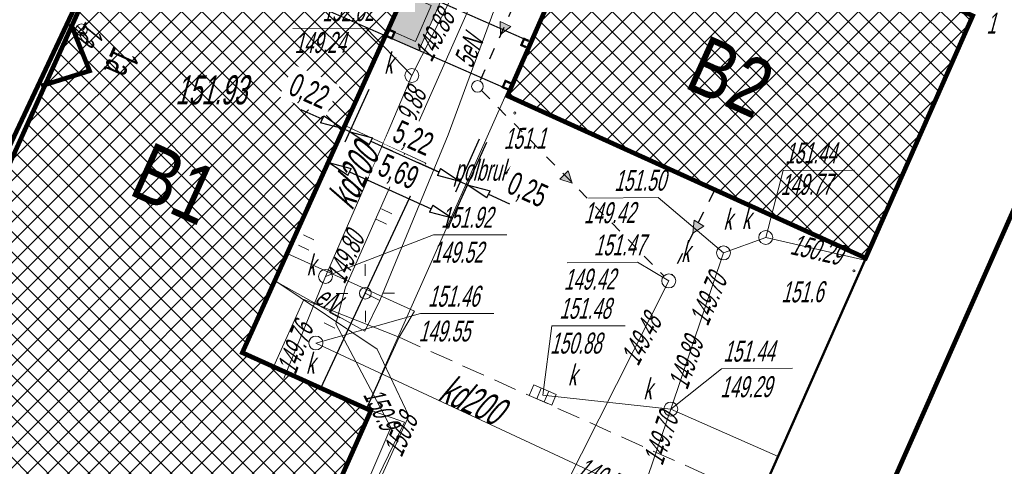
# Model space of a CAD drawing. Header units: metres. Extents: x 7519119 to 7519315, y 5970991 to 5971152.
# Tile 4 of 8: x 7519173 to 7519216, y 5971072 to 5971091. Entities that reach past the tile are written whole.
import ezdxf
from ezdxf.enums import TextEntityAlignment as Align

# ---------------------------------------------------------------- set-up
doc = ezdxf.new("R2010")
doc.units = ezdxf.units.M
doc.header["$MEASUREMENT"] = 0
for name, pattern in [('1', [0]), ('1_EGBU_A', [0]), ('4', [2.5, 1.5, -1]), ('DUL', [1, 0.5, -0.5]), ('KOU', [1.5, 1, -0.5])]:
    doc.linetypes.add(name, pattern=pattern)
doc.layers.get('0').update_dxf_attribs({"color": 250, "linetype": 'CONTINUOUS', "lineweight": 100})
doc.layers.get('Defpoints').update_dxf_attribs({"color": 6, "linetype": 'CONTINUOUS'})
for name, color, linetype, lineweight in [('A_BUDYNEK', 7, 'CONTINUOUS', 0), ('A_KRAWEZNIK', 9, 'CONTINUOUS', 0), ('A_OPIS', 130, 'CONTINUOUS', 0), ('A_WYMIAR', 152, 'CONTINUOUS', 0), ('EADTD_T_0', 214, 'CONTINUOUS', 25), ('EADTD_T_0_a', 255, 'CONTINUOUS', 18), ('EAPADR_T_0', 214, 'CONTINUOUS', 18), ('EBPPP_T_0', 255, 'CONTINUOUS', 25), ('EBUTN_T_1', 1, 'CONTINUOUS', 0), ('EDZPD_L_0', 230, '1', 18), ('EGBB_L_0', 34, '1_EGBU_A', 50), ('EGBB_L_1', 255, '1_EGBU_A', 50), ('K-kanalizacja sanitarna', 42, 'CONTINUOUS', 50), ('SDROK_T_1', 255, 'CONTINUOUS', 18), ('SDRPK_L_0', 7, '1', 25), ('SDRPK_L_1', 255, '4', 18), ('SDRPK_L_3', 7, '1', 25), ('SZZPZ_T_2', 3, 'CONTINUOUS', 18), ('UEEOC_T_9', 1, 'CONTINUOUS', 18), ('UEEOO_T_9', 1, 'CONTINUOUS', 25), ('UEEOOA_T_5', 1, 'CONTINUOUS', 25), ('UEEPAA_T_5', 135, 'CONTINUOUS', 18), ('UEEPOA_L_5', 1, '1', 18), ('UEEPON_L_9', 1, '1', 18), ('UKKOA_T_0', 15, 'CONTINUOUS', 18), ('UKKOA_T_2', 15, 'CONTINUOUS', 18), ('UKKOC_T_0', 15, 'CONTINUOUS', 18), ('UKKOC_T_2', 15, 'CONTINUOUS', 18), ('UKKOO_T_0', 15, 'CONTINUOUS', 25), ('UKKPA_T_0', 15, 'CONTINUOUS', 18), ('UKKPA_T_1', 15, 'CONTINUOUS', 18), ('UKKPA_T_5', 15, 'CONTINUOUS', 18), ('UKKPOD_L_0', 15, '1', 18), ('UKKPOD_L_1', 15, '1', 18), ('UKKPOR_L_1', 15, '1', 18), ('WUKOS_T_1', 25, 'CONTINUOUS', 18), ('WWROH_T_4', 25, 'CONTINUOUS', 18)]:
    doc.layers.add(name, color=color, linetype=linetype, lineweight=lineweight)
doc.layers.add('A_KRESKOWANIE', color=7, linetype='CONTINUOUS', lineweight=0, true_color=0xffffff)
doc.styles.add('ARIAL_CE', font='arial.ttf', dxfattribs={"width": 0.8})
doc.styles.get("Standard").update_dxf_attribs({"font": 'ARIALN.TTF', "width": 0.75})
doc.dimstyles.new('Kopia ISO-25', dxfattribs={"dimtxt": 1, "dimasz": 1, "dimexe": 0.5, "dimexo": 0.625, "dimgap": 0.2, "dimtad": 1, "dimtxsty": 'Standard', "dimblk": 'CLOSEDBLANK', "dimcen": 2.5, "dimadec": 0, "dimazin": 0, "dimtfac": 1, "dimtmove": 0, "dimatfit": 3, "dimldrblk": 'CLOSEDBLANK', "dimfxl": 2, "dimfxlon": 1, "dimtfill": 1, "dimarcsym": 0})
pattern_1 = [(45, (0, 0), (-0.44194173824, 0.44194173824), []), (135, (0, 0), (-0.44194173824, -0.44194173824), [])]

# ---------------------------------------------------------------- blocks, each defined once
blk = doc.blocks.new('1_PADR')
at = {"linetype": 'Continuous'}
for p, q in [((-0.17675, -0.17675), (0.17675, 0.17675)), ((0.17675, -0.17675), (-0.17675, 0.17675))]:
    blk.add_line(p, q, dxfattribs=at)
blk.add_circle((0, 0), 0.25, dxfattribs=at)
blk = doc.blocks.new('TRA')
at = {"linetype": 'Continuous'}
for p, q in [((-2.75, 1.37695), (-2.75, 0.87695)), ((-2.25, 1.37695), (-2.25, 0.87695)), ((2.25, 1.37695), (2.25, 0.87695)), ((2.75, 1.37695), (2.75, 0.87695)), ((-0.25, -1.12305), (-0.25, -1.62305)), ((0.25, -1.12305), (0.25, -1.62305))]:
    blk.add_line(p, q, dxfattribs=at)
blk = doc.blocks.new('WSP')
at = {"linetype": 'Continuous'}
blk.add_circle((0, 0), 0.045, dxfattribs=at)
blk = doc.blocks.new('LAT')
at = {"linetype": 'Continuous'}
for p, q in [((0, 0.75), (0, 1.25)), ((-1.25, 0), (-0.75, 0)), ((0.75, 0), (1.25, 0)), ((0, -0.75), (0, -1.25))]:
    blk.add_line(p, q, dxfattribs=at)
blk = doc.blocks.new('SLU')
at = {"linetype": 'Continuous'}
blk.add_circle((0, 0), 0.25, dxfattribs=at)
blk = doc.blocks.new('WLZ')
at = {"linetype": 'Continuous'}
blk.add_circle((0, 0), 0.3, dxfattribs=at)
blk = doc.blocks.new('KRA')
at = {"linetype": 'Continuous'}
for p, q in [((-0.525, -0.25), (-0.525, 0.25)), ((-0.525, 0.25), (0.525, 0.25)), ((-0.175, -0.25), (-0.175, 0.25)), ((0.175, -0.25), (0.175, 0.25)), ((0.525, 0.25), (0.525, -0.25)), ((0.525, -0.25), (-0.525, -0.25))]:
    blk.add_line(p, q, dxfattribs=at)
blk = doc.blocks.new('MAPA_ZWIK')
at = {"layer": 'EDZPD_L_0', "linetype": '1'}
for p, q in [((-3.153, 7.213), (-7.763, -3.127)), ((-7.763, -3.127), (-10.993, -10.377)), ((-10.993, -10.377), (-13.213, -15.347))]:
    blk.add_line(p, q, dxfattribs=at)
at = {"layer": 'EGBB_L_0', "linetype": '1_EGBU_A'}
for p, q in [((-13.596, -16.762), (-19.133, -14.264)), ((-18.616, -28.072), (-13.596, -16.762))]:
    blk.add_line(p, q, dxfattribs=at)
at = {"layer": 'EGBB_L_1', "linetype": '1_EGBU_A'}
for p, q in [((-35.547, -20.285), (-20.629, 12.774)), ((-9.252, 7.634), (-19.133, -14.264)), ((-7.713, -3.197), (-3.163, 7.153)), ((12.327, 0.25), (7.715, -10.188)), ((7.715, -10.188), (-7.713, -3.197)), ((7.715, -10.188), (1.108, -25.142))]:
    blk.add_line(p, q, dxfattribs=at)
at = {"layer": 'SDRPK_L_0', "linetype": '1', "lineweight": 20}
for p, q in [((-14.715, -4.473), (-11.226, -6.102)), ((-17.206, -9.993), (-11.723, -12.477)), ((-16.483, -11.967), (-17.793, -14.868)), ((-12.383, -13.597), (-16.483, -11.967)), ((-11.723, -12.477), (-12.383, -13.597)), ((-13.179, -15.342), (-12.383, -13.597)), ((-13.787, -16.676), (-12.153, -17.257)), ((-12.153, -17.257), (-17.653, -28.657))]:
    blk.add_line(p, q, dxfattribs=at)
at = {"layer": 'SDRPK_L_1', "linetype": 'KOU', "lineweight": 18}
blk.add_line((-12.383, -13.597), (3.137, -20.55), dxfattribs=at)
at = {"layer": 'SDRPK_L_3', "linetype": '1'}
for p, q in [((-15.752, -15.79), (-11.226, -6.102)), ((-13.787, -16.676), (-13.179, -15.342))]:
    blk.add_line(p, q, dxfattribs=at)
at = {"layer": 'UEEPOA_L_5', "linetype": '1'}
for p, q in [((-10.273, -4.88), (-7.427, 2.831)), ((-13.203, -12.011), (-10.273, -4.88)), ((-13.203, -12.011), (-13.835, -11.706))]:
    blk.add_line(p, q, dxfattribs=at)
at = {"layer": 'UEEPON_L_9', "linetype": '1', "lineweight": 18}
for p, q in [((-14.683, -11.447), (-5.723, 8.823)), ((-17.736, -11.169), (-13.853, -13.337)), ((-13.323, -14.117), (-17.73, -11.155)), ((-15.103, -13.017), (-14.683, -11.447)), ((-13.853, -13.337), (-13.203, -12.011)), ((-12.733, -17.487), (-15.103, -13.017)), ((-11.963, -16.977), (-13.323, -14.117)), ((-17.123, -28.367), (-11.963, -16.977)), ((-13.913, -20.227), (-12.733, -17.487))]:
    blk.add_line(p, q, dxfattribs=at)
at = {"layer": 'UKKOA_T_0', "linetype": 'Continuous'}
for p, q in [((-16.956, -0.301), (-13.797, -0.279)), ((-11.831, -2.321), (-13.797, -0.279)), ((3.41, -9.304), (4.165, -6.416)), ((4.165, -6.416), (7.227, -6.394)), ((-4.221, -7.605), (-1.224, -7.584)), ((1.594, -9.967), (-1.224, -7.584)), ((-15.553, -10.977), (-10.898, -9.185)), ((-10.898, -9.185), (-7.739, -9.185)), ((-15.963, -13.847), (-11.46, -12.581)), ((-11.46, -12.581), (-8.301, -12.581)), ((-6.193, -16.087), (-5.8, -13.102)), ((-5.8, -13.102), (-2.641, -13.102)), ((-0.678, -16.693), (1.503, -14.955)), ((1.503, -14.955), (4.565, -14.933))]:
    blk.add_line(p, q, dxfattribs=at)
at = {"layer": 'UKKOA_T_2', "linetype": 'Continuous'}
for p in [(-5.136, -10.386), (-0.767, -11.173)]:
    blk.add_line(p, (-2.107, -10.365), dxfattribs=at)
at = {"layer": 'UKKPOD_L_0', "linetype": '1', "lineweight": 18}
for p, q in [((-1.933, -20.387), (-15.963, -13.847)), ((-6.193, -16.087), (-0.678, -16.693)), ((-1.933, -20.387), (-0.678, -16.693)), ((-0.678, -16.693), (3.939, -18.734))]:
    blk.add_line(p, q, dxfattribs=at)
at = {"layer": 'UKKPOD_L_1', "linetype": '1'}
for p, q in [((-7.806, 5.588), (-11.831, -2.321)), ((-11.831, -2.321), (-13.365, -5.952)), ((-15.553, -10.977), (-13.365, -5.952)), ((1.594, -9.967), (3.41, -9.304)), ((3.41, -9.304), (7.674, -10.28)), ((-0.678, -16.693), (1.594, -9.967)), ((-17.351, -15.379), (-15.553, -10.977))]:
    blk.add_line(p, q, dxfattribs=at)
at = {"layer": 'UKKPOR_L_1', "linetype": '1'}
blk.add_line((-8.026, -25.536), (-0.767, -11.173), dxfattribs=at)
at = {"layer": 'EAPADR_T_0'}
blk.add_blockref('1_PADR', (-26.062, -0.353), dxfattribs=at)
at = {"layer": 'SZZPZ_T_2', "rotation": 243.4092036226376}
blk.add_blockref('TRA', (-15.155, -10.13), dxfattribs=at)
at = {"layer": 'UEEPAA_T_5', "rotation": 0.4052660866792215}
for name in ['LAT', 'SLU']:
    blk.add_blockref(name, (-13.835, -11.706), dxfattribs=at)
at = {"layer": 'UKKPA_T_0'}
for p in [(-15.553, -10.977), (-15.963, -13.847)]:
    blk.add_blockref('WLZ', p, dxfattribs=at)
at = {"layer": 'UKKPA_T_0', "rotation": 337.0330773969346}
blk.add_blockref('KRA', (-6.193, -16.087), dxfattribs=at)
at = {"layer": 'UKKPA_T_1', "rotation": 90.40508417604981}
for p in [(-11.831, -2.321), (3.41, -9.304), (1.594, -9.967), (-0.678, -16.693)]:
    blk.add_blockref('WLZ', p, dxfattribs=at)
at = {"layer": 'UKKPA_T_5', "rotation": 90.40508417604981}
blk.add_blockref('WLZ', (-0.767, -11.173), dxfattribs=at)
at = {"layer": 'WUKOS_T_1'}
for p in [(-7.399, -3.94), (7.21, -10.737)]:
    blk.add_blockref('WSP', p, dxfattribs=at)
at = {"layer": 'EADTD_T_0', "width": 0.7}
blk.add_text('1a', height=1.25, rotation=245.7386, dxfattribs=at).set_placement((-24.663, -1.023))
at = {"layer": 'EADTD_T_0_a', "oblique": 15, "width": 0.7}
blk.add_text('1a', height=1, rotation=245.7386, dxfattribs=at).set_placement((-26.062, -0.353), align=Align.CENTER)
at = {"layer": 'EBPPP_T_0', "oblique": 15, "width": 0.7}
blk.add_text('151.93', height=1.25, dxfattribs=at).set_placement((-20.487, -2.942), align=Align.MIDDLE)
at = {"layer": 'EBUTN_T_1', "oblique": 15, "width": 0.7}
blk.add_text('1', height=0.9, dxfattribs=at).set_placement((13.117, -0.073), align=Align.MIDDLE)
at = {"layer": 'SDROK_T_1', "oblique": 15, "width": 0.7}
blk.add_text('polbruk', height=0.9, rotation=359.731, dxfattribs=at).set_placement((-10.012, -6.845))
at = {"layer": 'UEEOC_T_9', "oblique": 15, "width": 0.7}
for s, rotation, p in [('150.9', 296.6928, (-12.733, -17.487)), ('150.8', 66.3099, (-11.963, -16.977))]:
    blk.add_text(s, height=0.9, rotation=rotation, dxfattribs=at).set_placement(p, align=Align.MIDDLE_RIGHT)
at = {"layer": 'UEEOO_T_9', "oblique": 15, "width": 0.7}
blk.add_text('eN', height=0.9, rotation=327.9658, dxfattribs=at).set_placement((-15.674, -12.321), align=Align.CENTER)
at = {"layer": 'UEEOOA_T_5', "oblique": 15, "width": 0.7}
blk.add_text('5eN', height=0.9, rotation=67.8151, dxfattribs=at).set_placement((-9.395, -1.275), align=Align.MIDDLE)
at = {"layer": 'UKKOA_T_0', "oblique": 15, "width": 0.7}
for s, p in [('152.02', (-13.477, 0.023)), ('151.50', (-0.905, -7.281))]:
    blk.add_text(s, height=0.9, rotation=0.405, dxfattribs=at).set_placement(p, align=Align.RIGHT)
for s, p in [('149.24', (-16.891, -0.46)), ('149.77', (4.045, -6.57)), ('149.42', (-4.432, -7.793)), ('149.29', (1.445, -15.291))]:
    blk.add_text(s, height=0.9, rotation=0.4053, dxfattribs=at).set_placement(p, align=Align.TOP_LEFT)
for s, rotation, p in [('k', 0.4053, (-13.022, -2.239)), ('151.44', 0.405, (4.244, -6.115)), ('k', 0.4053, (1.587, -8.967)), ('k', 0.4053, (2.387, -8.931)), ('151.44', 0.405, (1.581, -14.654)), ('k', 0.4053, (-1.861, -16.272))]:
    blk.add_text(s, height=0.9, rotation=rotation, dxfattribs=at).set_placement(p)
for s, p in [('151.92', (-10.577, -7.985)), ('149.52', (-10.979, -9.485)), ('151.46', (-11.139, -11.381)), ('151.48', (-5.478, -11.902)), ('149.55', (-11.541, -12.881)), ('150.88', (-5.88, -13.402))]:
    blk.add_text(s, height=0.9, dxfattribs=at).set_placement(p, align=Align.TOP_LEFT)
for p in [(-16, -10.928), (-4.748, -15.675)]:
    blk.add_text('k', height=0.9, dxfattribs=at).set_placement(p, align=Align.RIGHT)
blk.add_text('k', height=0.9, dxfattribs=at).set_placement((-16.39, -15.163))
at = {"layer": 'UKKOA_T_2', "oblique": 15, "width": 0.7}
blk.add_text('151.47', height=0.9, rotation=0.405, dxfattribs=at).set_placement((-1.787, -10.062), align=Align.RIGHT)
blk.add_text('k', height=0.9, rotation=0.4053, dxfattribs=at).set_placement((-0.233, -10.36))
blk.add_text('149.42', height=0.9, rotation=0.4053, dxfattribs=at).set_placement((-5.293, -10.655), align=Align.TOP_LEFT)
at = {"layer": 'UKKOC_T_0', "oblique": 15, "width": 0.7}
for s, rotation, p in [('149.88', 61.7851, (-10.863, -0.594)), ('150.29', 346.9953, (5.604, -9.818)), ('149.70', 67.005, (0.928, -11.962)), ('149.76', 68.9851, (-16.868, -14.058)), ('149.89', 70.8751, (-0.032, -14.709))]:
    blk.add_text(s, height=0.9, rotation=rotation, dxfattribs=at).set_placement(p, align=Align.MIDDLE)
blk.add_text('149.88', height=0.9, rotation=68.9157, dxfattribs=at).set_placement((-12.023, -2.777), align=Align.TOP_RIGHT)
blk.add_text('149.80', height=0.9, rotation=66.2, dxfattribs=at).set_placement((-15.553, -10.977), align=Align.TOP_LEFT)
for s, rotation, p in [('149.70', 71.2354, (-0.757, -16.926)), ('149.52', 335.01, (-2.647, -20.055))]:
    blk.add_text(s, height=0.9, rotation=rotation, dxfattribs=at).set_placement(p, align=Align.MIDDLE_RIGHT)
at = {"layer": 'UKKOC_T_2', "oblique": 15, "width": 0.7}
blk.add_text('149.48', height=0.9, rotation=61.605, dxfattribs=at).set_placement((-1.96, -13.692), align=Align.MIDDLE)
at = {"layer": 'UKKOO_T_0', "oblique": 15, "width": 0.7}
for rotation, p in [(63.96, (-13.795, -6.938)), (335.0077, (-9.507, -16.857))]:
    blk.add_text('kd200', height=1.25, rotation=rotation, dxfattribs=at).set_placement(p, align=Align.CENTER)
at = {"layer": 'WWROH_T_4', "oblique": 15, "width": 0.7}
for s, p in [('151.1', (-7.868, -5.483)), ('151.6', (4.08, -12.099))]:
    blk.add_text(s, height=0.9, rotation=0.4053, dxfattribs=at).set_placement(p)
blk = doc.blocks.new('ROZBUDOWA')
at = {"layer": 'A_KRESKOWANIE', "linetype": 'Continuous', "true_color": 0x999999}
h = blk.add_hatch(color=253, dxfattribs=at)
h.dxf.hatch_style = 1
h.paths.add_polyline_path([(-0.29, 5.443), (-0.29, 5.663), (-1.98, 5.663), (-1.98, 4.463), (-0.29, 4.463)])
h = blk.add_hatch(color=253, dxfattribs=at)
h.dxf.hatch_style = 1
h.paths.add_polyline_path([(-1.98, 5.443), (-2.28, 5.443), (-2.28, 4.163), (0.01, 4.163), (0.01, 5.443), (-0.29, 5.443), (-0.29, 4.463), (-1.98, 4.463)])
at = {"layer": 'A_BUDYNEK', "const_width": 0.1}
for points in [[(-2.27, 5.663), (-2.27, 5.443), (-1.98, 5.443), (-1.98, 5.663)], [(-0.29, 5.663), (-0.29, 5.443), (0, 5.443), (0, 5.663)], [(-2.27, -0.022), (-2.27, 0.223), (-1.98, 0.223), (-1.98, -0.019)], [(-0.29, -0.003), (-0.29, 0.223), (0, 0.223), (0, 0)]]:
    blk.add_lwpolyline(points, dxfattribs=at)
at = {"layer": 'A_KRAWEZNIK'}
for points in [[(0.01, 5.443), (0.01, 4.163), (-2.28, 4.163), (-2.28, 5.663)], [(-0.29, 5.443), (-0.29, 4.463), (-1.98, 4.463), (-1.98, 5.663)], [(-1.98, 5.663), (-0.29, 5.663)]]:
    blk.add_lwpolyline(points, dxfattribs=at)
blk = doc.blocks.new('_ClosedBlank')
at = {"color": 0, "linetype": 'ByBlock', "lineweight": -2}
for p, q in [((-1, 0.167), (0, 0)), ((-1, 0.167), (-1, -0.167)), ((0, 0), (-1, -0.167))]:
    blk.add_line(p, q, dxfattribs=at)
blk = doc.blocks.new('*D243')
at = {"layer": 'A_WYMIAR', "color": 0, "linetype": '1', "lineweight": -2, "transparency": 16777216}
for p, q in [((7519187.536, 5971086.495), (7519186.509, 5971084.215)), ((7519187.626, 5971084.26), (7519191.144, 5971082.676)), ((7519192.877, 5971084.089), (7519191.851, 5971081.81))]:
    blk.add_line(p, q, dxfattribs=at)
at = {"layer": 'Defpoints', "color": 0, "linetype": '1', "transparency": 16777216}
for p in [(7519189.171, 5971090.127), (7519194.513, 5971087.721), (7519192.056, 5971082.266)]:
    blk.add_point(p, dxfattribs=at)
at = {"layer": 'A_WYMIAR', "color": 0, "linetype": '1', "lineweight": -2, "transparency": 16777216}
for p, rotation in [((7519186.715, 5971084.671), 155.7576030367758), ((7519192.056, 5971082.266), 335.7576030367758)]:
    blk.add_blockref('_ClosedBlank', p, dxfattribs=dict(at, rotation=rotation))
at = {"layer": 'A_WYMIAR', "color": 0, "linetype": '1', "transparency": 16777216, "insert": (7519189.712, 5971084.193), "char_height": 1, "attachment_point": 5, "rotation": 335.7576, "bg_fill": 3, "box_fill_scale": 1.25, "bg_fill_color": 256, "bg_fill_true_color": 13158600, "bg_fill_transparency": 0}
blk.add_mtext('5,69', dxfattribs=at)
blk = doc.blocks.new('*D244')
at = {"layer": 'A_WYMIAR', "color": 0, "linetype": '1', "lineweight": -2, "transparency": 16777216}
for p, q in [((7519188.184, 5971087.939), (7519187.156, 5971085.66)), ((7519188.459, 5971087.815), (7519187.431, 5971085.536)), ((7519186.45, 5971086.527), (7519185.538, 5971086.939)), ((7519187.636, 5971085.992), (7519187.361, 5971086.116)), ((7519188.548, 5971085.581), (7519189.459, 5971085.169))]:
    blk.add_line(p, q, dxfattribs=at)
at = {"layer": 'Defpoints', "color": 0, "linetype": '1', "transparency": 16777216}
for p in [(7519189.177, 5971090.138), (7519189.451, 5971090.014), (7519187.361, 5971086.116)]:
    blk.add_point(p, dxfattribs=at)
at = {"layer": 'A_WYMIAR', "color": 0, "linetype": '1', "lineweight": -2, "transparency": 16777216, "rotation": 155.7126643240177}
blk.add_blockref('_ClosedBlank', (7519187.636, 5971085.992), dxfattribs=at)
at = {"layer": 'A_WYMIAR', "color": 0, "linetype": '1', "transparency": 16777216, "insert": (7519185.866, 5971087.663), "char_height": 1, "attachment_point": 5, "rotation": 335.7127, "bg_fill": 3, "box_fill_scale": 1.25, "bg_fill_color": 256, "bg_fill_true_color": 13158600, "bg_fill_transparency": 0}
blk.add_mtext('0,22', dxfattribs=at)
at = {"layer": 'A_WYMIAR', "color": 0, "linetype": '1', "lineweight": -2, "transparency": 16777216, "rotation": 335.7126643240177}
blk.add_blockref('_ClosedBlank', (7519187.361, 5971086.116), dxfattribs=at)
blk = doc.blocks.new('*D245')
at = {"layer": 'A_WYMIAR', "color": 0, "linetype": '1', "lineweight": -2, "transparency": 16777216}
for p, q in [((7519188.459, 5971087.815), (7519187.431, 5971085.536)), ((7519193.217, 5971085.668), (7519192.188, 5971083.389)), ((7519188.548, 5971085.581), (7519191.483, 5971084.256))]:
    blk.add_line(p, q, dxfattribs=at)
at = {"layer": 'Defpoints', "color": 0, "linetype": '1', "transparency": 16777216}
for p in [(7519189.451, 5971090.014), (7519194.23, 5971087.913), (7519192.394, 5971083.845)]:
    blk.add_point(p, dxfattribs=at)
at = {"layer": 'A_WYMIAR', "color": 0, "linetype": '1', "lineweight": -2, "transparency": 16777216}
for p, rotation in [((7519187.636, 5971085.992), 155.7126643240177), ((7519192.394, 5971083.845), 335.7126643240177)]:
    blk.add_blockref('_ClosedBlank', p, dxfattribs=dict(at, rotation=rotation))
at = {"layer": 'A_WYMIAR', "color": 0, "linetype": '1', "transparency": 16777216, "insert": (7519190.342, 5971085.643), "char_height": 1, "attachment_point": 5, "rotation": 335.7127, "bg_fill": 3, "box_fill_scale": 1.25, "bg_fill_color": 256, "bg_fill_true_color": 13158600, "bg_fill_transparency": 0}
blk.add_mtext('5,22', dxfattribs=at)
blk = doc.blocks.new('*D246')
at = {"layer": 'A_WYMIAR', "color": 0, "linetype": '1', "lineweight": -2, "transparency": 16777216}
for p, q in [((7519193.217, 5971085.668), (7519192.188, 5971083.389)), ((7519193.524, 5971085.529), (7519192.495, 5971083.251)), ((7519191.483, 5971084.256), (7519190.571, 5971084.668)), ((7519192.394, 5971083.845), (7519192.701, 5971083.706)), ((7519193.613, 5971083.295), (7519194.524, 5971082.884))]:
    blk.add_line(p, q, dxfattribs=at)
at = {"layer": 'Defpoints', "color": 0, "linetype": '1', "transparency": 16777216}
for p in [(7519194.23, 5971087.913), (7519194.513, 5971087.721), (7519192.701, 5971083.706)]:
    blk.add_point(p, dxfattribs=at)
at = {"layer": 'A_WYMIAR', "color": 0, "linetype": '1', "lineweight": -2, "transparency": 16777216}
for p, rotation in [((7519192.394, 5971083.845), 335.7126643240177), ((7519192.701, 5971083.706), 155.7126643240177)]:
    blk.add_blockref('_ClosedBlank', p, dxfattribs=dict(at, rotation=rotation))
at = {"layer": 'A_WYMIAR', "color": 0, "linetype": '1', "transparency": 16777216, "insert": (7519195.265, 5971083.422), "char_height": 1, "attachment_point": 5, "rotation": 335.7127, "bg_fill": 3, "box_fill_scale": 1.25, "bg_fill_color": 256, "bg_fill_true_color": 13158600, "bg_fill_transparency": 0}
blk.add_mtext('0,25', dxfattribs=at)
blk = doc.blocks.new('szczałka')
at = {"linetype": 'Continuous', "lineweight": 0}
h = blk.add_hatch(color=256, dxfattribs=at)
h.dxf.hatch_style = 1
h.paths.add_polyline_path([(7519218.197, 5971079.398), (7519219.197, 5971079.398), (7519218.697, 5971078.398)])
for p, q in [((7519219.197, 5971079.398), (7519218.197, 5971079.398)), ((7519218.697, 5971078.398), (7519218.197, 5971079.398)), ((7519219.197, 5971079.398), (7519218.697, 5971078.398))]:
    blk.add_line(p, q, dxfattribs=at)

msp = doc.modelspace()

# ---------------------------------------------------------------- hatches: boundary and pattern name
at = {"layer": 'A_BUDYNEK'}
h = msp.add_hatch(dxfattribs=at)
h.set_pattern_fill('ANSI37', color=256, scale=5)
h.set_pattern_definition(pattern_1)
h.paths.add_polyline_path([(7519181.514, 5971103.511), (7519166.597, 5971070.453), (7519177.974, 5971065.313), (7519183.527, 5971062.665), (7519188.547, 5971073.975), (7519183.01, 5971076.474), (7519192.892, 5971098.371)])
h = msp.add_hatch(dxfattribs=at)
h.set_pattern_fill('ANSI37', color=256, scale=5)
h.set_pattern_definition(pattern_1)
h.paths.add_polyline_path([(7519198.98, 5971097.89), (7519194.43, 5971087.54), (7519209.858, 5971080.55), (7519214.47, 5971090.987)])

# ---------------------------------------------------------------- linework, layer by layer
at = {"layer": 'A_BUDYNEK', "const_width": 0.2}
for points in [[(7519181.514, 5971103.511), (7519166.597, 5971070.453), (7519177.974, 5971065.313), (7519183.527, 5971062.665), (7519188.547, 5971073.975), (7519183.01, 5971076.474), (7519192.892, 5971098.371)], [(7519198.98, 5971097.89), (7519194.43, 5971087.54), (7519209.858, 5971080.55), (7519214.47, 5971090.987)]]:
    msp.add_lwpolyline(points, close=True, dxfattribs=at)
at = {"layer": 'A_BUDYNEK', "linetype": 'DUL', "ltscale": 2, "const_width": 0.05}
for points in [[(7519189.246, 5971090.094), (7519183.749, 5971092.499), (7519184.671, 5971094.596)], [(7519190.164, 5971092.181), (7519195.347, 5971089.902)], [(7519189.246, 5971090.094), (7519194.469, 5971087.809)]]:
    msp.add_lwpolyline(points, dxfattribs=at)
at = {"layer": 'A_OPIS', "linetype": 'Continuous', "const_width": 0.2}
for points in [[(7519201.093, 5971139.083), (7519183.756, 5971102.473), (7519181.504, 5971103.489), (7519164.012, 5971066.29), (7519166.738, 5971065.019), (7519156.011, 5971034.973)], [(7519175.621, 5971090.647), (7519176.43, 5971088.615), (7519174.343, 5971087.964)]]:
    msp.add_lwpolyline(points, dxfattribs=at)
at = {"layer": 'A_OPIS', "color": 164, "linetype": 'DUL', "ltscale": 3, "true_color": 0x1025b2, "const_width": 0.2}
msp.add_lwpolyline([(7519200.209, 5971046.489), (7519221.017, 5971093.431), (7519180.084, 5971112.708), (7519158.617, 5971065.279)], close=True, dxfattribs=at)
at = {"layer": 'K-kanalizacja sanitarna', "linetype": 'DUL', "lineweight": 30}
msp.add_line((7519203.325, 5971083.419), (7519201.511, 5971079.832), dxfattribs=at)

# ---------------------------------------------------------------- block references
at = {"linetype": 'Continuous', "rotation": 66.2690598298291}
msp.add_blockref('ROZBUDOWA', (7519195.347, 5971089.902), dxfattribs=at)
at = {"layer": 'A_BUDYNEK'}
msp.add_blockref('MAPA_ZWIK', (7519202.143, 5971090.737), dxfattribs=at)
at = {"layer": 'K-kanalizacja sanitarna', "linetype": 'DUL', "lineweight": 30, "xscale": 0.5, "yscale": 0.5, "zscale": 0.5, "rotation": 328.4094611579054}
msp.add_blockref('szczałka', (2752756.076, 5397412.704), dxfattribs=at)

# ---------------------------------------------------------------- texts
at = {"linetype": 'Continuous', "char_height": 2.5, "attachment_point": 1, "rotation": 335.713, "style": 'ARIAL_CE'}
for s, insert in [('B2', (7519202.997, 5971090.202)), ('B1', (7519179.075, 5971085.6))]:
    msp.add_mtext_dynamic_manual_height_columns(s, width=5.75467, gutter_width=12.5, heights=[0], dxfattribs=dict(at, insert=insert))

# ---------------------------------------------------------------- next in the draw order: dimensions: what is measured, and where the dimension line sits
at = {"layer": 'A_WYMIAR', "linetype": '1'}
dim = msp.add_aligned_dim(p1=(7519189.171, 5971090.127), p2=(7519194.513, 5971087.721), distance=-5.983, text='5,69', dimstyle='Kopia ISO-25', override={"dimtmove": 1}, dxfattribs=at)
dim.commit()
dim.dimension.update_dxf_attribs({"geometry": '*D243', "text_midpoint": (7519189.712, 5971084.193)})

# ---------------------------------------------------------------- next in the draw order: dimensions: what is measured, and where the dimension line sits
dim = msp.add_linear_dim(base=(7519187.361, 5971086.116), p1=(7519189.451, 5971090.014), p2=(7519189.177, 5971090.138), angle=155.7127, text='0,22', dimstyle='Kopia ISO-25', override={"dimtmove": 1}, dxfattribs=at)
dim.commit()
dim.dimension.update_dxf_attribs({"geometry": '*D244', "text_midpoint": (7519185.538, 5971086.939), "dimtype": 161})

# ---------------------------------------------------------------- next in the draw order: dimensions: what is measured, and where the dimension line sits
dim = msp.add_linear_dim(base=(7519192.394, 5971083.845), p1=(7519189.451, 5971090.014), p2=(7519194.23, 5971087.913), angle=335.7127, dimstyle='Kopia ISO-25', override={"dimtmove": 1}, dxfattribs=at)
dim.commit()
dim.dimension.update_dxf_attribs({"geometry": '*D245', "text_midpoint": (7519190.342, 5971085.643)})

# ---------------------------------------------------------------- next in the draw order: linework, layer by layer
at = {"layer": 'K-kanalizacja sanitarna', "linetype": 'DUL', "lineweight": 30}
msp.add_line((7519195.082, 5971092.312), (7519193.24, 5971088.174), dxfattribs=at)

# ---------------------------------------------------------------- next in the draw order: block references
at = {"layer": 'K-kanalizacja sanitarna', "linetype": 'DUL', "lineweight": 30, "xscale": 0.4999999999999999, "yscale": 0.4999999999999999, "zscale": 0.4999999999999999, "rotation": 334.8861193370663}
msp.add_blockref('szczałka', (2847876.724, 4863434.803), dxfattribs=at)

# ---------------------------------------------------------------- next in the draw order: dimensions: what is measured, and where the dimension line sits
at = {"layer": 'A_WYMIAR', "linetype": '1'}
dim = msp.add_linear_dim(base=(7519192.701, 5971083.706), p1=(7519194.23, 5971087.913), p2=(7519194.513, 5971087.721), angle=335.7127, text='0,25', dimstyle='Kopia ISO-25', override={"dimtmove": 1}, dxfattribs=at)
dim.commit()
dim.dimension.update_dxf_attribs({"geometry": '*D246', "text_midpoint": (7519194.938, 5971082.697), "dimtype": 160})

# ---------------------------------------------------------------- next in the draw order: linework, layer by layer
at = {"layer": 'K-kanalizacja sanitarna', "linetype": 'DUL', "lineweight": 30}
msp.add_line((7519193.313, 5971087.767), (7519201.166, 5971079.778), dxfattribs=at)
at = {"layer": 'K-kanalizacja sanitarna', "lineweight": 0}
msp.add_circle((7519193.138, 5971087.945), 0.25, dxfattribs=at)

# ---------------------------------------------------------------- next in the draw order: block references
at = {"layer": 'K-kanalizacja sanitarna', "linetype": 'DUL', "lineweight": 30, "xscale": 0.5, "yscale": 0.5, "zscale": 0.5, "rotation": 44.59694500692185}
msp.add_blockref('szczałka', (6938308.799, 1205511.885), dxfattribs=at)

doc.saveas('drawing.dxf')
